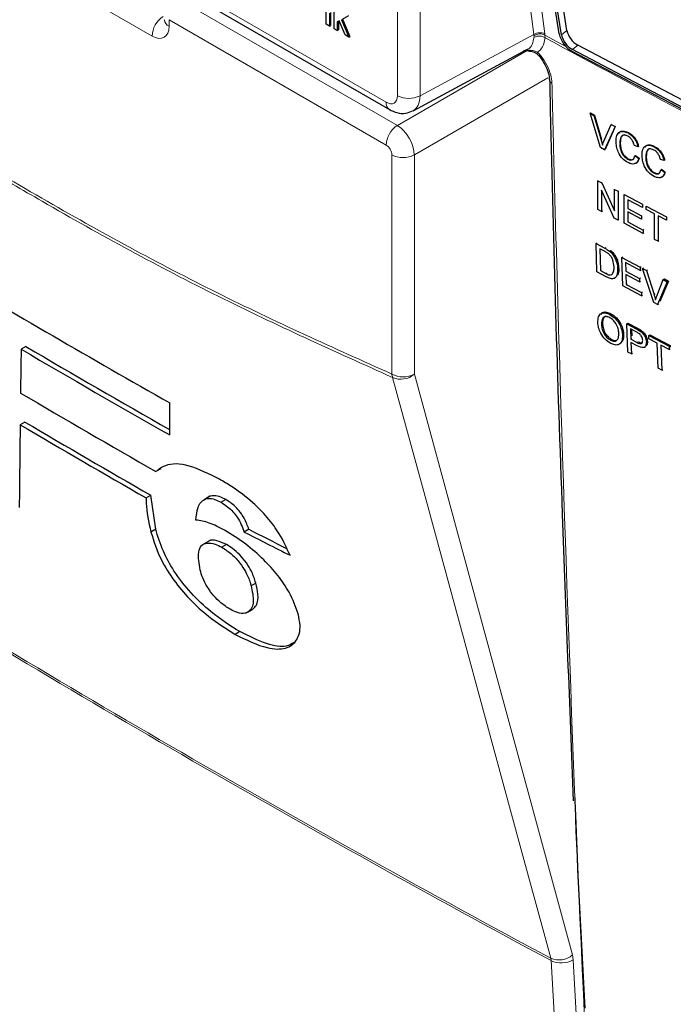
# Paper-space layout 'Blatt2' of a CAD drawing. Header units: millimetres. Extents: x 5 to 418, y 2 to 292.
# Tile 7 of 77: x 79 to 95, y 140 to 164. Entities that reach past the tile are written whole.
import ezdxf

# ---------------------------------------------------------------- set-up
doc = ezdxf.new("R2010")
doc.units = ezdxf.units.MM

psp = doc.layouts.new('Blatt2')

# ---------------------------------------------------------------- linework, layer by layer
at = {"color": 7, "linetype": 'Continuous', "lineweight": 18}
for p, q in [((88.056, 162.347), (88.056, 189.675)), ((88.617, 189.672), (88.617, 162.344)), ((91.453, 163.869), (91.017, 167.321)), ((91.294, 167.32), (91.727, 163.892)), ((81.937, 163.833), (76.346, 167.061)), ((82.389, 165.292), (87.773, 162.184)), ((82.498, 164.81), (88.051, 161.604)), ((87.773, 161.117), (82.361, 164.241)), ((82.361, 164.241), (82.361, 164.078)), ((92.276, 163.97), (92.142, 163.86)), ((88.617, 162.344), (91.453, 163.869)), ((91.457, 163.841), (91.453, 163.869)), ((91.458, 163.803), (91.457, 163.841)), ((91.727, 163.892), (91.731, 163.855)), ((91.731, 163.855), (92.254, 163.573)), ((91.731, 163.855), (91.732, 163.791)), ((88.051, 161.604), (91.284, 163.471)), ((91.254, 163.485), (91.322, 163.48)), ((92.547, 163.609), (92.414, 163.499)), ((91.8, 162.789), (88.475, 160.87)), ((93.129, 161.249), (93.142, 161.257)), ((87.914, 155.41), (87.914, 160.872)), ((88.475, 160.87), (88.475, 155.407)), ((93.224, 158.546), (93.247, 158.561)), ((93.245, 157.92), (93.267, 157.934)), ((94.449, 157.39), (94.476, 157.407)), ((94.007, 156.537), (94.034, 156.556)), ((94.027, 156.199), (94.054, 156.216)), ((91.883, 140.794), (91.874, 140.853)), ((92.433, 140.817), (92.415, 140.935)), ((92.433, 140.817), (93.213, 127.087))]:
    psp.add_line(p, q, dxfattribs=at)
at = {"color": 7, "linetype": 'Continuous', "lineweight": 25}
for p, q in [((92.083, 163.89), (91.763, 165.962)), ((92.142, 163.86), (91.822, 165.931)), ((92.276, 163.97), (91.956, 166.041)), ((82.472, 165.109), (87.856, 162.001)), ((86.474, 164.017), (86.474, 164.736)), ((86.281, 164.129), (86.281, 164.442)), ((86.361, 164.404), (86.361, 164.083)), ((86.389, 164.42), (86.389, 164.099)), ((86.6, 164.209), (86.554, 164.184)), ((86.554, 164.184), (86.554, 163.971)), ((86.582, 164.2), (86.582, 163.988)), ((86.747, 163.86), (86.6, 164.209)), ((86.832, 164.336), (86.657, 164.241)), ((86.657, 164.241), (86.84, 163.806)), ((86.686, 164.256), (86.868, 163.823)), ((86.361, 164.083), (86.281, 164.129)), ((86.361, 164.083), (86.389, 164.099)), ((86.554, 163.971), (86.474, 164.017)), ((86.554, 163.971), (86.582, 163.988)), ((86.84, 163.806), (86.747, 163.86)), ((86.84, 163.806), (86.868, 163.823)), ((88.442, 161.973), (91.294, 163.507)), ((91.192, 163.482), (91.375, 163.461)), ((97.7, 160.715), (92.414, 163.499)), ((97.709, 160.656), (92.423, 163.44)), ((97.834, 160.825), (92.547, 163.609)), ((92.853, 161.91), (92.867, 161.918)), ((93.115, 161.053), (92.853, 161.91)), ((92.853, 161.91), (92.952, 161.857)), ((92.867, 161.918), (92.966, 161.866)), ((92.952, 161.857), (92.966, 161.866)), ((92.952, 161.857), (93.129, 161.249)), ((92.966, 161.866), (93.142, 161.257)), ((93.2, 161.211), (93.377, 161.633)), ((93.476, 161.58), (93.214, 161)), ((93.459, 161.521), (93.227, 161.009)), ((93.377, 161.633), (93.388, 161.64)), ((93.377, 161.633), (93.476, 161.58)), ((93.476, 161.58), (93.487, 161.587)), ((93.8, 161.418), (93.81, 161.424)), ((93.214, 161), (93.115, 161.053)), ((93.214, 161), (93.227, 161.009)), ((93.593, 161.165), (93.606, 161.173)), ((94.05, 161.077), (93.959, 161.103)), ((94.05, 161.077), (94.064, 161.085)), ((94.449, 161.074), (94.458, 161.08)), ((93.793, 160.767), (93.807, 160.776)), ((93.975, 160.851), (93.989, 160.859)), ((93.975, 160.851), (94.067, 160.779)), ((93.989, 160.859), (94.08, 160.787)), ((94.067, 160.779), (94.08, 160.787)), ((94.241, 160.821), (94.255, 160.83)), ((94.699, 160.733), (94.607, 160.76)), ((94.699, 160.733), (94.712, 160.742)), ((94.624, 160.508), (94.637, 160.516)), ((94.624, 160.508), (94.715, 160.436)), ((94.637, 160.516), (94.729, 160.444)), ((93.052, 160.228), (93.06, 160.234)), ((93.052, 159.509), (93.052, 160.228)), ((93.052, 160.228), (93.148, 160.177)), ((94.442, 160.424), (94.456, 160.432)), ((94.715, 160.436), (94.729, 160.444)), ((93.455, 159.297), (93.143, 159.997)), ((93.143, 159.997), (93.143, 159.461)), ((93.148, 160.177), (93.157, 160.182)), ((93.148, 160.177), (93.46, 159.477)), ((93.46, 160.013), (93.466, 160.017)), ((93.46, 160.013), (93.552, 159.965)), ((93.46, 159.477), (93.46, 160.013)), ((93.552, 159.965), (93.557, 159.968)), ((93.552, 159.965), (93.552, 159.246)), ((93.702, 159.886), (93.706, 159.889)), ((93.702, 159.167), (93.702, 159.886)), ((93.702, 159.886), (94.16, 159.644)), ((94.16, 159.561), (93.793, 159.754)), ((93.793, 159.754), (93.793, 159.533)), ((93.143, 159.461), (93.052, 159.509)), ((93.793, 159.533), (93.805, 159.541)), ((93.793, 159.533), (94.135, 159.353)), ((94.16, 159.644), (94.163, 159.646)), ((94.16, 159.644), (94.16, 159.561)), ((94.16, 159.561), (94.165, 159.564)), ((94.252, 159.596), (94.254, 159.597)), ((94.252, 159.513), (94.252, 159.596)), ((94.252, 159.596), (94.76, 159.328)), ((94.46, 159.403), (94.252, 159.513)), ((93.143, 159.461), (93.17, 159.478)), ((93.552, 159.246), (93.455, 159.297)), ((93.552, 159.246), (93.575, 159.261)), ((94.135, 159.27), (93.793, 159.45)), ((93.793, 159.45), (93.793, 159.202)), ((94.135, 159.353), (94.145, 159.36)), ((94.135, 159.353), (94.135, 159.27)), ((94.135, 159.27), (94.148, 159.278)), ((94.46, 158.768), (94.46, 159.403)), ((94.76, 159.245), (94.552, 159.355)), ((94.552, 159.355), (94.552, 158.719)), ((94.76, 159.328), (94.761, 159.329)), ((94.76, 159.328), (94.76, 159.245)), ((94.76, 159.245), (94.763, 159.247)), ((94.177, 158.917), (93.702, 159.167)), ((93.793, 159.202), (93.814, 159.215)), ((93.793, 159.202), (94.177, 159)), ((94.177, 159), (94.195, 159.012)), ((94.177, 159), (94.177, 158.917)), ((94.177, 158.917), (94.197, 158.93)), ((94.552, 158.719), (94.46, 158.768)), ((93.003, 158.664), (93.026, 158.679)), ((93.024, 157.959), (93.003, 158.664)), ((93.003, 158.664), (93.224, 158.546)), ((93.227, 158.464), (93.096, 158.534)), ((93.096, 158.534), (93.112, 157.991)), ((94.552, 158.719), (94.571, 158.732)), ((93.338, 158.474), (93.361, 158.49)), ((93.433, 158.373), (93.456, 158.389)), ((93.648, 158.318), (93.672, 158.334)), ((93.668, 157.613), (93.648, 158.318)), ((93.648, 158.318), (94.102, 158.074)), ((93.542, 158.031), (93.565, 158.046)), ((94.104, 157.992), (93.741, 158.188)), ((93.741, 158.188), (93.747, 157.971)), ((94.102, 158.074), (94.128, 158.091)), ((94.102, 158.074), (94.104, 157.992)), ((94.104, 157.992), (94.13, 158.009)), ((94.16, 158.042), (94.187, 158.06)), ((94.441, 157.197), (94.16, 158.042)), ((94.16, 158.042), (94.259, 157.989)), ((93.255, 157.835), (93.024, 157.959)), ((93.112, 157.991), (93.134, 158.006)), ((93.112, 157.991), (93.245, 157.92)), ((93.747, 157.971), (93.771, 157.986)), ((93.747, 157.971), (94.086, 157.789)), ((94.088, 157.707), (93.749, 157.889)), ((93.749, 157.889), (93.757, 157.645)), ((94.086, 157.789), (94.111, 157.805)), ((94.086, 157.789), (94.088, 157.707)), ((94.259, 157.989), (94.286, 158.007)), ((94.259, 157.989), (94.449, 157.39)), ((94.519, 157.352), (94.68, 157.763)), ((94.68, 157.763), (94.707, 157.781)), ((94.68, 157.763), (94.779, 157.71)), ((94.707, 157.781), (94.806, 157.728)), ((94.139, 157.36), (93.668, 157.613)), ((93.757, 157.645), (93.78, 157.661)), ((93.757, 157.645), (94.137, 157.441)), ((94.088, 157.707), (94.113, 157.724)), ((94.779, 157.71), (94.539, 157.145)), ((94.806, 157.728), (94.591, 157.22)), ((94.779, 157.71), (94.806, 157.728)), ((94.137, 157.441), (94.161, 157.457)), ((94.137, 157.441), (94.139, 157.36)), ((94.139, 157.36), (94.164, 157.376)), ((94.539, 157.145), (94.441, 157.197)), ((94.539, 157.145), (94.566, 157.162)), ((93.345, 156.897), (93.372, 156.915)), ((93.14, 156.64), (93.167, 156.659)), ((93.769, 156.664), (93.796, 156.682)), ((93.792, 155.96), (93.769, 156.664)), ((93.769, 156.664), (94.007, 156.537)), ((93.796, 156.682), (94.034, 156.556)), ((93.664, 156.372), (93.691, 156.391)), ((94.018, 156.452), (93.863, 156.534)), ((93.863, 156.534), (93.871, 156.281)), ((93.871, 156.281), (93.898, 156.299)), ((93.891, 156.519), (93.896, 156.362)), ((94.103, 156.48), (94.13, 156.498)), ((94.317, 156.373), (94.344, 156.391)), ((94.32, 156.292), (94.317, 156.373)), ((94.317, 156.373), (94.825, 156.104)), ((94.528, 156.182), (94.32, 156.292)), ((94.344, 156.391), (94.852, 156.123)), ((78.79, 156.097), (78.673, 156.03)), ((93.365, 156.257), (93.392, 156.275)), ((93.871, 156.281), (94.027, 156.199)), ((94.032, 156.116), (93.874, 156.2)), ((93.874, 156.2), (93.883, 155.911)), ((94.208, 156.078), (94.237, 156.098)), ((94.257, 156.206), (94.284, 156.224)), ((94.548, 155.559), (94.528, 156.182)), ((94.827, 156.023), (94.619, 156.133)), ((94.619, 156.133), (94.639, 155.511)), ((94.825, 156.104), (94.852, 156.123)), ((94.825, 156.104), (94.827, 156.023)), ((94.852, 156.123), (94.853, 156.079)), ((93.883, 155.911), (93.792, 155.96)), ((93.883, 155.911), (93.908, 155.929)), ((94.827, 156.023), (94.854, 156.041)), ((94.639, 155.511), (94.548, 155.559)), ((94.639, 155.511), (94.664, 155.527)), ((82.378, 153.893), (82.377, 154.693)), ((78.767, 154.216), (78.65, 154.149)), ((82.154, 153.049), (82.036, 152.981)), ((81.791, 152.324), (81.908, 152.391)), ((82.028, 151.542), (81.908, 152.391)), ((83.344, 152.345), (83.227, 152.278)), ((83.381, 152.364), (83.263, 152.296)), ((83.381, 152.364), (83.348, 152.339)), ((83.774, 152.283), (83.657, 152.215)), ((82.028, 151.542), (81.911, 151.474)), ((84.352, 151.542), (84.235, 151.474)), ((83.335, 151.241), (83.218, 151.174)), ((83.796, 151.162), (83.679, 151.094)), ((84.523, 150.204), (84.406, 150.137)), ((84.326, 149.479), (84.443, 149.547)), ((84.452, 149.552), (84.335, 149.484)), ((84.123, 148.993), (84.006, 148.925))]:
    psp.add_line(p, q, dxfattribs=at)
at = {"color": 7, "linetype": 'Continuous', "lineweight": 18, "flags": 128}
for points in [[(91.541, 163.381), (91.538, 163.384), (91.536, 163.396), (91.539, 163.412), (91.547, 163.432)], [(91.874, 140.853), (91.724, 141.401), (91.128, 143.592), (88.742, 152.356), (87.933, 155.326)], [(88.475, 155.407), (90.44, 148.189), (92.415, 140.935)], [(92.663, 127.064), (92.627, 127.696), (92.484, 130.224), (91.883, 140.794)]]:
    psp.add_lwpolyline(points, dxfattribs=at)
at = {"color": 7, "linetype": 'Continuous', "lineweight": 18}
for centre, radius, start, end in [((82.553, 163.804), 0.616, 123.2297, 177.3477), ((82.436, 164.255), 0.192, 184.1293, 247.1908), ((91.61, 163.638), 0.279, 65.1129, 124.1357), ((91.606, 163.615), 0.271, 62.583, 123.4037), ((91.584, 163.555), 0.279, 57.9386, 117.0038), ((281.478, 515.308), 399.46, 241.64019, 242.80847), ((91.942, 162.754), 0.102, 183.7199, 247.9823), ((87.969, 162.162), 0.198, 173.7645, 234.9088), ((88.339, 162.895), 0.616, 242.6565, 296.7662), ((88.388, 161.089), 0.616, 123.2297, 177.3477), ((88.197, 161.42), 0.616, 242.6565, 296.7662), ((88.197, 155.957), 0.616, 242.6565, 296.7662), ((88.255, 155.443), 0.342, 185.5878, 200.0952), ((88.139, 155.795), 0.513, 246.294, 310.8229), ((250.132, 435.433), 334.4, 238.25156, 241.75381), ((250.135, 435.364), 334.388, 238.25137, 241.754), ((92.08, 141.323), 0.513, 246.3296, 310.8196), ((92.137, 141.325), 0.589, 244.5161, 300.2409)]:
    psp.add_arc(centre, radius, start, end, dxfattribs=at)
at = {"color": 7, "linetype": 'Continuous', "lineweight": 25}
for centre, radius, start, end in [((92.817, 164.095), 0.555, 193.0005, 240.9851), ((92.759, 164.047), 0.694, 193.0005, 240.9851), ((92.683, 163.984), 0.555, 193.0005, 240.9851), ((248.481, 447.506), 336.645, 239.29483, 240.43502), ((249.366, 447.533), 337.684, 239.6597, 240.3623), ((249.367, 447.668), 337.919, 239.6599, 240.38507), ((248.955, 445.047), 336.399, 239.58663, 240.25149), ((248.659, 443.156), 335.303, 239.53375, 240.15463), ((248.698, 443.088), 335.147, 239.53353, 240.1547)]:
    psp.add_arc(centre, radius, start, end, dxfattribs=at)
at = {"color": 7, "linetype": 'Continuous', "lineweight": 18}
for centre, major_axis, ratio, start_param, end_param in [((81.937, 164.323), (-0.3, 0.52), 0.577206, 2.356428, 3.92692), ((87.773, 162.511), (-0.2, 0.347), 0.577206, 2.356428, 3.92692), ((88.056, 162.674), (-0.389, 0.699), 0.577293, 3.119125, 3.935643), ((88.055, 161.117), (-0.3, 0.52), 0.56389, 3.927223, 5.497715), ((87.773, 160.954), (-0.1, 0.173), 0.577557, 3.927224, 5.497716)]:
    psp.add_ellipse(centre, major_axis=major_axis, ratio=ratio, start_param=start_param, end_param=end_param, dxfattribs=at)
at = {"color": 7, "linetype": 'Continuous', "lineweight": 25}
for centre, major_axis, ratio, start_param, end_param in [((2963.92, 9589.247), (2811.933, 9751.768), 0.066363, 2.903727, 2.904168), ((3154.724, 10300.511), (3002.327, 10464.008), 0.064047, 2.912272, 2.913078), ((337.783, 297.062), (357.45, 17.577), 0.541565, 3.89758, 3.902097), ((337.781, 297.063), (357.284, 17.569), 0.541565, 3.897586, 3.901303)]:
    psp.add_ellipse(centre, major_axis=major_axis, ratio=ratio, start_param=start_param, end_param=end_param, dxfattribs=at)
at = {"color": 7, "linetype": 'Continuous', "lineweight": 18}
for points, knots in [([(70.369, 165.538), (71.831, 164.508), (74.762, 162.442), (79.167, 159.76), (83.562, 157.367), (86.461, 156.063), (87.914, 155.41)], [0, 0, 0, 0, 0.250822, 0.502682, 0.750834, 1, 1, 1, 1]), ([(87.933, 155.326), (86.485, 155.977), (83.582, 157.283), (80.168, 159.14), (77.229, 160.869), (74.767, 162.413), (72.316, 164.066), (70.853, 165.117), (70.369, 165.465)], [0, 0, 0, 0, 0.2481436, 0.4972894, 0.5811434, 0.7488807, 0.9169293, 1, 1, 1, 1]), ([(91.293, 163.509), (91.296, 163.509), (91.352, 163.523), (91.421, 163.618), (91.446, 163.741), (91.458, 163.803)], [0, 0, 0, 0, 0.025041, 0.512476, 1, 1, 1, 1]), ([(91.732, 163.791), (91.718, 163.71), (91.691, 163.554), (91.594, 163.472), (91.547, 163.432)], [0, 0, 0, 0, 0.518965, 1, 1, 1, 1]), ([(91.322, 163.48), (91.37, 163.479), (91.447, 163.479), (91.519, 163.445), (91.547, 163.432)], [0, 0, 0, 0, 0.616269, 1, 1, 1, 1]), ([(91.547, 163.432), (91.605, 163.364), (91.721, 163.23), (91.843, 162.985), (91.896, 162.791), (91.902, 162.689), (91.904, 162.66)], [0, 0, 0, 0, 0.294692, 0.58934, 0.884172, 1, 1, 1, 1]), ([(91.904, 162.66), (91.907, 162.553), (91.92, 162.016), (91.977, 159.765), (92.231, 150.776), (92.679, 139.239), (93.211, 129.503), (93.375, 126.502)], [0, 0, 0, 0, 0.008809, 0.044043, 0.184982, 0.748766, 1, 1, 1, 1])]:
    psp.add_open_spline(points, degree=3, knots=knots, dxfattribs=at)
at = {"color": 7, "linetype": 'Continuous', "lineweight": 25}
for points, knots in [([(82.244, 164.241), (82.243, 164.232), (82.242, 164.222), (82.243, 164.226), (82.244, 164.226)], [0, 0, 0, 0, 0.9119332, 1, 1, 1, 1]), ([(91.342, 163.461), (91.387, 163.454), (91.46, 163.442), (91.529, 163.396), (91.549, 163.371), (91.555, 163.364)], [0, 0, 0, 0, 0.54369, 0.884884, 1, 1, 1, 1]), ([(91.539, 163.38), (91.548, 163.371), (91.607, 163.315), (91.706, 163.175), (91.801, 162.976), (91.842, 162.818), (91.838, 162.76), (91.837, 162.748)], [0, 0, 0, 0, 0.050198, 0.338746, 0.635183, 0.927589, 1, 1, 1, 1]), ([(91.847, 162.748), (91.852, 162.491), (91.927, 158.862), (92.115, 152.865), (92.342, 147.154), (92.437, 144.776)], [0, 0, 0, 0, 0.042529, 0.601197, 1, 1, 1, 1]), ([(87.856, 162.001), (87.916, 161.972), (88.042, 161.912), (88.249, 161.896), (88.373, 161.948), (88.429, 161.971)], [0, 0, 0, 0, 0.333697, 0.697753, 1, 1, 1, 1]), ([(93.501, 161.213), (93.505, 161.263), (93.512, 161.362), (93.584, 161.451), (93.69, 161.465), (93.763, 161.433), (93.8, 161.418)], [0, 0, 0, 0, 0.280492, 0.55957, 0.779615, 1, 1, 1, 1]), ([(93.575, 161.408), (93.586, 161.425), (93.614, 161.468), (93.705, 161.472), (93.777, 161.441), (93.814, 161.426)], [0, 0, 0, 0, 0.235895, 0.617654, 1, 1, 1, 1]), ([(93.129, 161.249), (93.136, 161.223), (93.149, 161.178), (93.16, 161.134), (93.164, 161.114)], [0, 0, 0, 0, 0.559998, 1, 1, 1, 1]), ([(93.164, 161.114), (93.17, 161.133), (93.181, 161.166), (93.194, 161.197), (93.2, 161.211)], [0, 0, 0, 0, 0.559972, 1, 1, 1, 1]), ([(93.802, 160.68), (93.753, 160.709), (93.656, 160.769), (93.554, 160.932), (93.509, 161.084), (93.504, 161.17), (93.501, 161.213)], [0, 0, 0, 0, 0.279955, 0.558088, 0.778912, 1, 1, 1, 1]), ([(93.796, 161.337), (93.773, 161.348), (93.727, 161.368), (93.666, 161.362), (93.603, 161.307), (93.597, 161.223), (93.593, 161.165)], [0, 0, 0, 0, 0.187223, 0.373906, 0.560736, 1, 1, 1, 1]), ([(93.712, 161.368), (93.701, 161.368), (93.671, 161.368), (93.617, 161.313), (93.611, 161.231), (93.606, 161.173)], [0, 0, 0, 0, 0.128287, 0.388412, 1, 1, 1, 1]), ([(93.959, 161.103), (93.951, 161.129), (93.937, 161.182), (93.897, 161.254), (93.846, 161.307), (93.813, 161.327), (93.796, 161.337)], [0, 0, 0, 0, 0.280553, 0.559739, 0.779654, 1, 1, 1, 1]), ([(93.8, 161.418), (93.832, 161.398), (93.895, 161.36), (93.973, 161.266), (94.025, 161.168), (94.042, 161.107), (94.05, 161.077)], [0, 0, 0, 0, 0.280081, 0.559449, 0.779549, 1, 1, 1, 1]), ([(93.814, 161.426), (93.845, 161.407), (93.909, 161.368), (93.987, 161.275), (94.039, 161.176), (94.055, 161.116), (94.064, 161.085)], [0, 0, 0, 0, 0.280081, 0.559449, 0.779549, 1, 1, 1, 1]), ([(93.593, 161.165), (93.595, 161.125), (93.598, 161.046), (93.636, 160.923), (93.711, 160.821), (93.766, 160.785), (93.793, 160.767)], [0, 0, 0, 0, 0.281245, 0.560716, 0.780138, 1, 1, 1, 1]), ([(93.606, 161.173), (93.608, 161.134), (93.612, 161.055), (93.649, 160.932), (93.725, 160.83), (93.779, 160.794), (93.807, 160.776)], [0, 0, 0, 0, 0.281245, 0.560716, 0.780138, 1, 1, 1, 1]), ([(94.15, 160.869), (94.153, 160.919), (94.16, 161.019), (94.233, 161.108), (94.339, 161.121), (94.412, 161.09), (94.449, 161.074)], [0, 0, 0, 0, 0.280492, 0.55957, 0.779615, 1, 1, 1, 1]), ([(94.224, 161.065), (94.235, 161.081), (94.263, 161.125), (94.354, 161.128), (94.426, 161.098), (94.462, 161.083)], [0, 0, 0, 0, 0.235895, 0.617654, 1, 1, 1, 1]), ([(94.444, 160.994), (94.421, 161.004), (94.376, 161.025), (94.314, 161.019), (94.251, 160.964), (94.246, 160.88), (94.241, 160.821)], [0, 0, 0, 0, 0.187223, 0.373906, 0.560736, 1, 1, 1, 1]), ([(94.36, 161.025), (94.35, 161.025), (94.319, 161.024), (94.266, 160.97), (94.259, 160.888), (94.255, 160.83)], [0, 0, 0, 0, 0.1282875, 0.3884121, 1, 1, 1, 1]), ([(94.607, 160.76), (94.6, 160.786), (94.586, 160.838), (94.546, 160.911), (94.495, 160.964), (94.461, 160.984), (94.444, 160.994)], [0, 0, 0, 0, 0.280553, 0.559739, 0.779654, 1, 1, 1, 1]), ([(94.449, 161.074), (94.481, 161.055), (94.544, 161.016), (94.622, 160.923), (94.674, 160.825), (94.691, 160.764), (94.699, 160.733)], [0, 0, 0, 0, 0.2800806, 0.5594487, 0.7795488, 1, 1, 1, 1]), ([(94.462, 161.083), (94.494, 161.064), (94.558, 161.025), (94.635, 160.932), (94.688, 160.833), (94.704, 160.772), (94.712, 160.742)], [0, 0, 0, 0, 0.280081, 0.559449, 0.779549, 1, 1, 1, 1]), ([(93.793, 160.767), (93.818, 160.757), (93.868, 160.736), (93.944, 160.757), (93.963, 160.815), (93.975, 160.851)], [0, 0, 0, 0, 0.2807112, 0.5609046, 1, 1, 1, 1]), ([(94.067, 160.779), (94.056, 160.748), (94.035, 160.686), (93.966, 160.642), (93.884, 160.642), (93.829, 160.667), (93.802, 160.68)], [0, 0, 0, 0, 0.280256, 0.559546, 0.779589, 1, 1, 1, 1]), ([(93.807, 160.776), (93.832, 160.764), (93.875, 160.745), (93.907, 160.758), (93.919, 160.763)], [0, 0, 0, 0, 0.604662, 1, 1, 1, 1]), ([(94.08, 160.787), (94.069, 160.757), (94.047, 160.697), (94.001, 160.655), (93.969, 160.656), (93.968, 160.656)], [0, 0, 0, 0, 0.494279, 0.986854, 1, 1, 1, 1]), ([(94.451, 160.337), (94.402, 160.366), (94.305, 160.425), (94.203, 160.589), (94.158, 160.74), (94.153, 160.826), (94.15, 160.869)], [0, 0, 0, 0, 0.279955, 0.558088, 0.778912, 1, 1, 1, 1]), ([(94.241, 160.821), (94.243, 160.782), (94.247, 160.703), (94.285, 160.58), (94.36, 160.478), (94.415, 160.442), (94.442, 160.424)], [0, 0, 0, 0, 0.281245, 0.560716, 0.780138, 1, 1, 1, 1]), ([(94.255, 160.83), (94.257, 160.79), (94.26, 160.712), (94.298, 160.588), (94.373, 160.487), (94.428, 160.45), (94.456, 160.432)], [0, 0, 0, 0, 0.281245, 0.560716, 0.780138, 1, 1, 1, 1]), ([(94.442, 160.424), (94.467, 160.413), (94.517, 160.392), (94.593, 160.413), (94.612, 160.472), (94.624, 160.508)], [0, 0, 0, 0, 0.280711, 0.560905, 1, 1, 1, 1]), ([(94.715, 160.436), (94.705, 160.404), (94.683, 160.342), (94.615, 160.298), (94.533, 160.299), (94.478, 160.324), (94.451, 160.337)], [0, 0, 0, 0, 0.280256, 0.559546, 0.779589, 1, 1, 1, 1]), ([(94.456, 160.432), (94.481, 160.421), (94.523, 160.401), (94.555, 160.414), (94.568, 160.42)], [0, 0, 0, 0, 0.604662, 1, 1, 1, 1]), ([(94.729, 160.444), (94.718, 160.414), (94.696, 160.354), (94.649, 160.312), (94.617, 160.313), (94.616, 160.313)], [0, 0, 0, 0, 0.494279, 0.986854, 1, 1, 1, 1]), ([(93.224, 158.546), (93.245, 158.534), (93.283, 158.513), (93.321, 158.486), (93.338, 158.474)], [0, 0, 0, 0, 0.560174, 1, 1, 1, 1]), ([(93.334, 158.392), (93.314, 158.408), (93.279, 158.436), (93.243, 158.455), (93.227, 158.464)], [0, 0, 0, 0, 0.559255, 1, 1, 1, 1]), ([(93.451, 158.082), (93.447, 158.139), (93.44, 158.219), (93.386, 158.331), (93.351, 158.372), (93.334, 158.392)], [0, 0, 0, 0, 0.55915, 0.78004, 1, 1, 1, 1]), ([(93.338, 158.474), (93.357, 158.458), (93.391, 158.429), (93.42, 158.39), (93.433, 158.373)], [0, 0, 0, 0, 0.559847, 1, 1, 1, 1]), ([(93.365, 158.492), (93.384, 158.476), (93.419, 158.447), (93.447, 158.408), (93.46, 158.391)], [0, 0, 0, 0, 0.559847, 1, 1, 1, 1]), ([(93.433, 158.373), (93.452, 158.342), (93.492, 158.278), (93.531, 158.158), (93.538, 158.079), (93.542, 158.031)], [0, 0, 0, 0, 0.279769, 0.559929, 1, 1, 1, 1]), ([(93.46, 158.391), (93.48, 158.36), (93.519, 158.296), (93.558, 158.176), (93.565, 158.097), (93.569, 158.049)], [0, 0, 0, 0, 0.279769, 0.559929, 1, 1, 1, 1]), ([(93.542, 158.031), (93.54, 157.981), (93.537, 157.882), (93.475, 157.785), (93.366, 157.78), (93.292, 157.817), (93.255, 157.835)], [0, 0, 0, 0, 0.28084, 0.559952, 0.779068, 1, 1, 1, 1]), ([(93.396, 157.888), (93.416, 157.916), (93.453, 157.965), (93.452, 158.046), (93.451, 158.082)], [0, 0, 0, 0, 0.557452, 1, 1, 1, 1]), ([(93.569, 158.049), (93.57, 157.997), (93.571, 157.916), (93.531, 157.872), (93.517, 157.856)], [0, 0, 0, 0, 0.648601, 1, 1, 1, 1]), ([(93.245, 157.92), (93.276, 157.903), (93.332, 157.873), (93.376, 157.884), (93.396, 157.888)], [0, 0, 0, 0, 0.561861, 1, 1, 1, 1]), ([(94.449, 157.39), (94.457, 157.365), (94.471, 157.32), (94.482, 157.276), (94.488, 157.257)], [0, 0, 0, 0, 0.559998, 1, 1, 1, 1]), ([(94.488, 157.257), (94.493, 157.275), (94.502, 157.308), (94.514, 157.338), (94.519, 157.352)], [0, 0, 0, 0, 0.559972, 1, 1, 1, 1]), ([(93.049, 156.69), (93.05, 156.741), (93.053, 156.843), (93.125, 156.931), (93.231, 156.948), (93.307, 156.914), (93.345, 156.897)], [0, 0, 0, 0, 0.28057, 0.559575, 0.779561, 1, 1, 1, 1]), ([(93.128, 156.896), (93.139, 156.913), (93.167, 156.957), (93.259, 156.964), (93.334, 156.932), (93.372, 156.915)], [0, 0, 0, 0, 0.245345, 0.622284, 1, 1, 1, 1]), ([(93.348, 156.815), (93.312, 156.829), (93.239, 156.857), (93.143, 156.804), (93.141, 156.702), (93.14, 156.64)], [0, 0, 0, 0, 0.280128, 0.559653, 1, 1, 1, 1]), ([(93.258, 156.855), (93.235, 156.846), (93.166, 156.823), (93.167, 156.724), (93.167, 156.659)], [0, 0, 0, 0, 0.3459917, 1, 1, 1, 1]), ([(93.345, 156.897), (93.393, 156.866), (93.489, 156.803), (93.597, 156.648), (93.652, 156.498), (93.66, 156.414), (93.664, 156.372)], [0, 0, 0, 0, 0.279564, 0.558584, 0.779087, 1, 1, 1, 1]), ([(93.572, 156.421), (93.569, 156.461), (93.562, 156.54), (93.51, 156.663), (93.432, 156.762), (93.376, 156.798), (93.348, 156.815)], [0, 0, 0, 0, 0.2807967, 0.5600682, 0.779984, 1, 1, 1, 1]), ([(93.372, 156.915), (93.42, 156.884), (93.516, 156.821), (93.624, 156.666), (93.679, 156.516), (93.687, 156.432), (93.691, 156.391)], [0, 0, 0, 0, 0.279564, 0.558584, 0.779087, 1, 1, 1, 1]), ([(93.368, 156.175), (93.321, 156.206), (93.227, 156.267), (93.12, 156.418), (93.062, 156.565), (93.053, 156.648), (93.049, 156.69)], [0, 0, 0, 0, 0.2796, 0.5587653, 0.7793103, 1, 1, 1, 1]), ([(93.14, 156.64), (93.144, 156.602), (93.151, 156.524), (93.206, 156.405), (93.283, 156.308), (93.337, 156.274), (93.365, 156.257)], [0, 0, 0, 0, 0.280657, 0.559885, 0.779849, 1, 1, 1, 1]), ([(93.167, 156.659), (93.171, 156.62), (93.178, 156.542), (93.233, 156.423), (93.31, 156.327), (93.365, 156.292), (93.392, 156.275)], [0, 0, 0, 0, 0.2806566, 0.559885, 0.7798492, 1, 1, 1, 1]), ([(94.007, 156.537), (94.025, 156.528), (94.057, 156.511), (94.089, 156.489), (94.103, 156.48)], [0, 0, 0, 0, 0.560101, 1, 1, 1, 1]), ([(94.034, 156.556), (94.052, 156.546), (94.084, 156.529), (94.116, 156.508), (94.13, 156.498)], [0, 0, 0, 0, 0.560101, 1, 1, 1, 1]), ([(93.365, 156.257), (93.4, 156.243), (93.471, 156.215), (93.542, 156.257), (93.571, 156.333), (93.572, 156.392), (93.572, 156.421)], [0, 0, 0, 0, 0.2791, 0.558192, 0.778806, 1, 1, 1, 1]), ([(93.664, 156.372), (93.661, 156.323), (93.657, 156.224), (93.585, 156.139), (93.479, 156.128), (93.405, 156.16), (93.368, 156.175)], [0, 0, 0, 0, 0.280353, 0.559502, 0.779635, 1, 1, 1, 1]), ([(93.691, 156.391), (93.691, 156.338), (93.691, 156.262), (93.65, 156.224), (93.638, 156.212)], [0, 0, 0, 0, 0.684482, 1, 1, 1, 1]), ([(94.093, 156.406), (94.079, 156.416), (94.054, 156.433), (94.029, 156.446), (94.018, 156.452)], [0, 0, 0, 0, 0.559585, 1, 1, 1, 1]), ([(94.166, 156.252), (94.165, 156.266), (94.162, 156.295), (94.145, 156.339), (94.121, 156.379), (94.102, 156.397), (94.093, 156.406)], [0, 0, 0, 0, 0.280261, 0.560078, 0.78015, 1, 1, 1, 1]), ([(94.103, 156.48), (94.127, 156.461), (94.174, 156.424), (94.224, 156.344), (94.251, 156.269), (94.255, 156.227), (94.257, 156.206)], [0, 0, 0, 0, 0.280013, 0.5589104, 0.7793956, 1, 1, 1, 1]), ([(94.13, 156.498), (94.154, 156.479), (94.201, 156.442), (94.251, 156.363), (94.278, 156.288), (94.282, 156.245), (94.284, 156.224)], [0, 0, 0, 0, 0.280013, 0.55891, 0.779396, 1, 1, 1, 1]), ([(93.392, 156.275), (93.43, 156.256), (93.473, 156.235), (93.5, 156.251), (93.503, 156.253)], [0, 0, 0, 0, 0.8763956, 1, 1, 1, 1]), ([(94.027, 156.199), (94.047, 156.189), (94.087, 156.169), (94.139, 156.167), (94.165, 156.202), (94.166, 156.235), (94.166, 156.252)], [0, 0, 0, 0, 0.281401, 0.559753, 0.779356, 1, 1, 1, 1]), ([(94.257, 156.206), (94.255, 156.173), (94.251, 156.106), (94.171, 156.048), (94.085, 156.09), (94.032, 156.116)], [0, 0, 0, 0, 0.280751, 0.559708, 1, 1, 1, 1]), ([(94.054, 156.217), (94.074, 156.208), (94.112, 156.19), (94.156, 156.181), (94.166, 156.195), (94.167, 156.196)], [0, 0, 0, 0, 0.486336, 0.967404, 1, 1, 1, 1]), ([(94.284, 156.224), (94.284, 156.189), (94.282, 156.133), (94.246, 156.114), (94.232, 156.107)], [0, 0, 0, 0, 0.635254, 1, 1, 1, 1]), ([(83.618, 152.791), (83.356, 152.921), (82.83, 153.183), (82.304, 153.187), (82.109, 153.037), (82.036, 152.981)], [0, 0, 0, 0, 0.383777, 0.771157, 1, 1, 1, 1]), ([(85.376, 150.894), (85.298, 151.07), (85.162, 151.377), (84.82, 151.843), (84.404, 152.262), (83.989, 152.573), (83.717, 152.733), (83.618, 152.791)], [0, 0, 0, 0, 0.242898, 0.423748, 0.604567, 0.855851, 1, 1, 1, 1]), ([(83.774, 152.283), (83.734, 152.303), (83.63, 152.358), (83.489, 152.391), (83.415, 152.372), (83.381, 152.364)], [0, 0, 0, 0, 0.251252, 0.656068, 1, 1, 1, 1]), ([(81.791, 152.324), (81.791, 152.28), (81.787, 152.028), (81.855, 151.725), (81.911, 151.474)], [0, 0, 0, 0, 0.171728, 1, 1, 1, 1]), ([(83.032, 151.774), (83.043, 151.883), (83.061, 152.049), (83.144, 152.221), (83.223, 152.271), (83.263, 152.296)], [0, 0, 0, 0, 0.486153, 0.739312, 1, 1, 1, 1]), ([(83.263, 152.296), (83.288, 152.303), (83.353, 152.322), (83.487, 152.302), (83.605, 152.241), (83.657, 152.215)], [0, 0, 0, 0, 0.251222, 0.672178, 1, 1, 1, 1]), ([(83.657, 152.215), (83.714, 152.18), (83.814, 152.118), (83.955, 151.982), (84.077, 151.827), (84.168, 151.652), (84.212, 151.534), (84.235, 151.474)], [0, 0, 0, 0, 0.21818, 0.380649, 0.543719, 0.767467, 1, 1, 1, 1]), ([(84.352, 151.542), (84.317, 151.633), (84.266, 151.769), (84.142, 151.968), (84.02, 152.104), (83.892, 152.212), (83.813, 152.259), (83.774, 152.283)], [0, 0, 0, 0, 0.348571, 0.519746, 0.692402, 0.85082, 1, 1, 1, 1]), ([(83.741, 151.521), (83.676, 151.556), (83.546, 151.625), (83.298, 151.73), (83.138, 151.756), (83.032, 151.774)], [0, 0, 0, 0, 0.2505674, 0.5016458, 1, 1, 1, 1]), ([(81.911, 151.474), (81.982, 151.245), (82.098, 150.869), (82.465, 150.271), (82.876, 149.786), (83.407, 149.301), (83.785, 149.064), (84.006, 148.925)], [0, 0, 0, 0, 0.257779, 0.422516, 0.58704, 0.758554, 1, 1, 1, 1]), ([(84.123, 148.993), (83.885, 149.143), (83.476, 149.401), (82.898, 149.949), (82.475, 150.487), (82.18, 151.041), (82.082, 151.365), (82.028, 151.542)], [0, 0, 0, 0, 0.259387, 0.445273, 0.632087, 0.798204, 1, 1, 1, 1]), ([(85.579, 149.435), (85.518, 149.612), (85.414, 149.915), (85.082, 150.396), (84.706, 150.809), (84.244, 151.214), (83.917, 151.413), (83.741, 151.521)], [0, 0, 0, 0, 0.23354, 0.40172, 0.569433, 0.767661, 1, 1, 1, 1]), ([(83.136, 150.527), (83.11, 150.686), (83.07, 150.933), (83.153, 151.149), (83.3, 151.213), (83.482, 151.191), (83.621, 151.123), (83.679, 151.094)], [0, 0, 0, 0, 0.355806, 0.5507, 0.715631, 0.879948, 1, 1, 1, 1]), ([(83.796, 151.162), (83.712, 151.199), (83.543, 151.274), (83.386, 151.285), (83.346, 151.24), (83.34, 151.233)], [0, 0, 0, 0, 0.460539, 0.921508, 1, 1, 1, 1]), ([(84.523, 150.204), (84.493, 150.3), (84.444, 150.457), (84.299, 150.706), (84.13, 150.905), (83.954, 151.065), (83.845, 151.132), (83.796, 151.162)], [0, 0, 0, 0, 0.294388, 0.483073, 0.67326, 0.854456, 1, 1, 1, 1]), ([(83.679, 151.094), (83.763, 151.039), (83.919, 150.937), (84.13, 150.707), (84.293, 150.46), (84.367, 150.272), (84.398, 150.163), (84.406, 150.137)], [0, 0, 0, 0, 0.246637, 0.457636, 0.653162, 0.917268, 1, 1, 1, 1]), ([(83.881, 149.549), (83.806, 149.598), (83.667, 149.687), (83.47, 149.885), (83.304, 150.106), (83.196, 150.327), (83.155, 150.464), (83.136, 150.527)], [0, 0, 0, 0, 0.218996, 0.400885, 0.582992, 0.807534, 1, 1, 1, 1]), ([(84.452, 149.552), (84.483, 149.582), (84.569, 149.664), (84.593, 149.893), (84.545, 150.109), (84.523, 150.204)], [0, 0, 0, 0, 0.245177, 0.663326, 1, 1, 1, 1]), ([(84.406, 150.137), (84.435, 149.997), (84.479, 149.787), (84.433, 149.58), (84.368, 149.517), (84.335, 149.484)], [0, 0, 0, 0, 0.4920825, 0.7400991, 1, 1, 1, 1]), ([(84.335, 149.484), (84.309, 149.471), (84.241, 149.435), (84.087, 149.446), (83.945, 149.518), (83.881, 149.549)], [0, 0, 0, 0, 0.250543, 0.668046, 1, 1, 1, 1]), ([(84.006, 148.925), (84.285, 148.789), (84.764, 148.555), (85.293, 148.545), (85.564, 148.756), (85.654, 149.076), (85.599, 149.336), (85.579, 149.435)], [0, 0, 0, 0, 0.292301, 0.501145, 0.710004, 0.88957, 1, 1, 1, 1]), ([(85.476, 148.723), (85.416, 148.685), (85.255, 148.583), (84.777, 148.67), (84.351, 148.88), (84.123, 148.993)], [0, 0, 0, 0, 0.214344, 0.578658, 1, 1, 1, 1]), ([(92.735, 139.606), (92.64, 141.281), (92.541, 143.022), (92.484, 144.789), (92.482, 144.856)], [0, 0, 0, 0, 0.962321, 1, 1, 1, 1])]:
    psp.add_open_spline(points, degree=3, knots=knots, dxfattribs=at)

doc.saveas('drawing.dxf')
